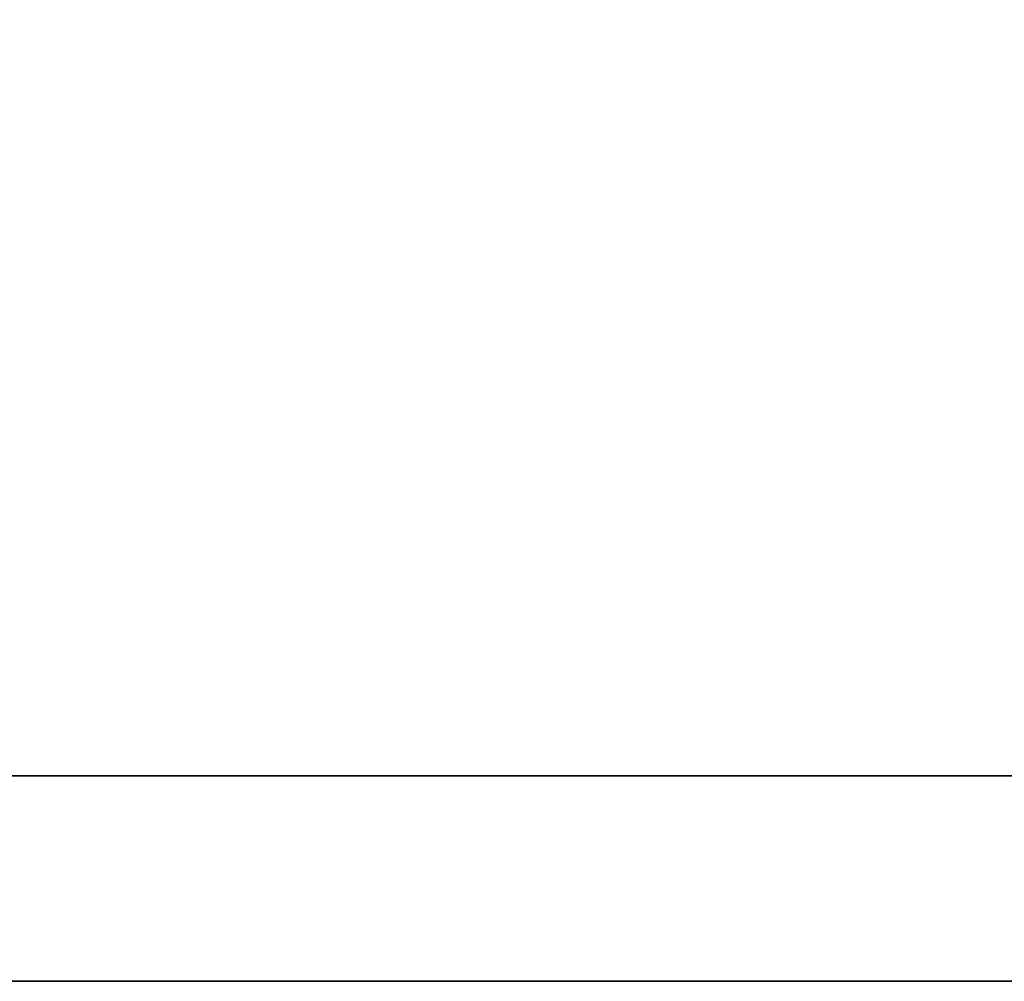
# Model space of a CAD drawing. Extents: x 9 to 312, y -170 to 109.
# Tile 15 of 55: x 132.215 to 132.548, y 69.376 to 69.701. Entities that reach past the tile are written whole.
import ezdxf

# ---------------------------------------------------------------- set-up
doc = ezdxf.new("R2010")
doc.units = 0
doc.header["$LTSCALE"] = 3
doc.header["$MEASUREMENT"] = 0
doc.layers.add('DIM', color=4, linetype='CONTINUOUS')
doc.layers.add('layer 1', color=7, linetype='CONTINUOUS')

# ---------------------------------------------------------------- blocks, each defined once
blk = doc.blocks.new('TBI MOTION logo(完整正式版)')
at = {"layer": 'layer 1', "color": 22, "lineweight": 35}
blk.add_open_spline([(75.90875, -9.47875), (75.90875, -9.47875), (75.90875, -12.28625), (75.90875, -12.28625), (75.90875, -12.28625), (75.90875, -12.28625), (75.90875, -12.47875), (75.90875, -12.47875), (75.90875, -12.47875), (75.90875, -12.47875), (75.71625, -12.47875), (75.71625, -12.47875), (75.71625, -12.47875), (75.71625, -12.47875), (-88.32875, -12.47875), (-88.32875, -12.47875), (-88.32875, -12.47875), (-88.32875, -12.47875), (-88.32875, -13.29375), (-88.32875, -13.29375), (-88.32875, -13.29375), (-88.32875, -13.29375), (82.89125, -13.29375), (82.89125, -13.29375), (82.89125, -13.29375), (82.89125, -13.29375), (75.90875, -9.47875), (75.90875, -9.47875)], degree=3, knots=[0, 0, 0, 0, 0.1428571, 0.1428571, 0.1428571, 0.1428571, 0.2857143, 0.2857143, 0.2857143, 0.2857143, 0.4285714, 0.4285714, 0.4285714, 0.4285714, 0.5714286, 0.5714286, 0.5714286, 0.5714286, 0.7142857, 0.7142857, 0.7142857, 0.7142857, 0.8571429, 0.8571429, 0.8571429, 0.8571429, 1, 1, 1, 1], dxfattribs=at)

msp = doc.modelspace()

# ---------------------------------------------------------------- block references
at = {"layer": 'DIM', "color": 7, "xscale": 0.0851363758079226, "yscale": 0.0851363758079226, "zscale": 0.0851363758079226}
msp.add_blockref('TBI MOTION logo(完整正式版)', (130.55168, 70.50807), dxfattribs=at)

doc.saveas('drawing.dxf')
